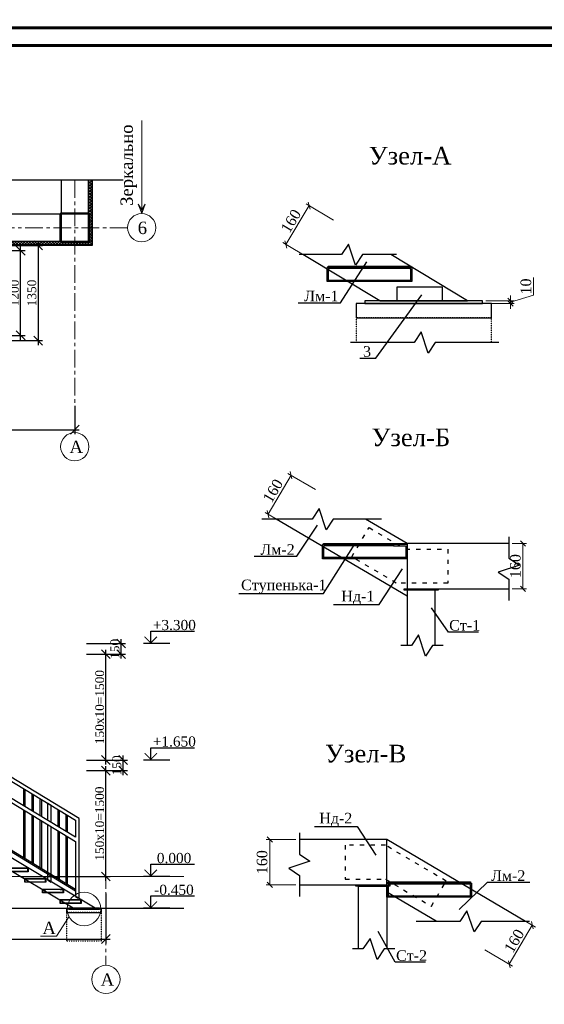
# Model space of a CAD drawing. Header units: millimetres. Extents: x 2063114 to 14983986, y -126020516 to 213791.
# Tile 144 of 256: x 2345631 to 2360492, y -1522663 to -1494772. Entities that reach past the tile are written whole.
import ezdxf
from ezdxf.enums import TextEntityAlignment as Align

# ---------------------------------------------------------------- set-up
doc = ezdxf.new("R2010")
doc.units = ezdxf.units.MM
for name, pattern in [('ACAD_ISO03W100', [30, 12, -18]), ('ACAD_ISO04W100', [30, 24, -3, 0, -3]), ('CENTERX2', [4, 2.5, -0.5, 0.5, -0.5])]:
    doc.linetypes.add(name, pattern=pattern)
doc.layers.get('Defpoints').update_dxf_attribs({"color": 6, "lineweight": 35})
for name, color, linetype, lineweight in [('.', 7, 'Continuous', 15), ('0_Ном._пера__7', 7, 'Continuous', 30), ('KOLONNNA', 1, 'Continuous', 50), ('UTEPLITEL100', 24, 'Continuous', 30), ('АСО-Колонны_Ном._пера__7', 7, 'Continuous', 30), ('АСО-оси', 24, 'CENTERX2', 20), ('АСО-Размеры-цепочки', 7, 'Continuous', 13), ('Фундаменты', 252, 'Continuous', 25)]:
    doc.layers.add(name, color=color, linetype=linetype, lineweight=lineweight)
doc.layers.add('_print', color=6, linetype='Continuous', lineweight=60, plot=False)
doc.layers.add('osi', color=7, linetype='ACAD_ISO04W100', lineweight=13, true_color=0x575757)
doc.layers.add('Размеры', color=28, linetype='Continuous')
doc.styles.add('GENERATED_STYLE_5', font='times.ttf')
doc.styles.add('seviyorum', font='times.ttf')
doc.styles.get("Standard").update_dxf_attribs({"font": 'arial.ttf'})
doc.styles.add('TIMES', font='times.ttf')
doc.styles.add('Times New Roman', font='times.ttf')
doc.styles.add('СГЕНЕРИР_СТИЛЬ_2', font='timesbd.ttf')
doc.dimstyles.new('50', dxfattribs={"dimtxt": 250, "dimasz": 250, "dimexe": 125, "dimexo": 125, "dimgap": 50, "dimtad": 1, "dimdec": 0, "dimlfac": 0.5, "dimtxsty": 'GENERATED_STYLE_5', "dimblk": 'OBLIQUE', "dimcen": 250, "dimdle": 125, "dimadec": 0, "dimazin": 0, "dimtfac": 1, "dimtdec": 0, "dimtmove": 0, "dimatfit": 3, "dimldrblk": 'OPEN90', "dimfxl": 1, "dimarcsym": 0})
doc.dimstyles.new('Sabina 12.5', dxfattribs={"dimtxt": 300, "dimasz": 150, "dimexe": 100, "dimexo": 100, "dimgap": 63, "dimtad": 1, "dimdec": 0, "dimlfac": 0.125, "dimtxsty": 'Times New Roman', "dimblk": 'OBLIQUE', "dimcen": 100, "dimclrd": 256, "dimclre": 256, "dimclrt": 256, "dimadec": 0, "dimazin": 0, "dimtfac": 1, "dimtdec": 0, "dimtmove": 1, "dimatfit": 3, "dimfxl": 800, "dimfxlon": 1, "dimlwd": 13, "dimlwe": 13, "dimarcsym": 0})
pattern_1 = [(135, (2591983.905, -1579843.175), (-40.411153, -40.411153), []), (225, (2591983.905, -1579843.175), (40.411153, -40.411153), [])]

# ---------------------------------------------------------------- blocks, each defined once
blk = doc.blocks.new('380')
at = {"layer": 'KOLONNNA', "color": 0, "ltscale": 100}
blk.add_lwpolyline([(23129924, 18355759), (23130324, 18355759), (23130324, 18355359), (23129924, 18355359)], close=True, dxfattribs=at)
blk = doc.blocks.new('_Oblique')
at = {"color": 0, "linetype": 'ByBlock', "lineweight": -2}
blk.add_line((-0.5, -0.5), (0.5, 0.5), dxfattribs=at)
blk = doc.blocks.new('*D881')
at = {"color": 0, "lineweight": -2, "ltscale": 200, "transparency": 16777216}
for p, q in [((2347191, -1505712), (2347191, -1506512)), ((2334466, -1506387), (2347316, -1506387))]:
    blk.add_line(p, q, dxfattribs=at)
at = {"layer": 'Defpoints', "color": 0, "lineweight": 30, "ltscale": 200, "transparency": 16777216}
for p in [(2347191, -1505587), (2334591, -1506387), (2347191, -1506387)]:
    blk.add_point(p, dxfattribs=at)
at = {"color": 0, "lineweight": -2, "ltscale": 200, "transparency": 16777216, "xscale": 250, "yscale": 250, "zscale": 250, "rotation": 180}
blk.add_blockref('_Oblique', (2334591, -1506387), dxfattribs=at)
at = {"color": 0, "lineweight": -2, "ltscale": 200, "transparency": 16777216, "xscale": 250, "yscale": 250, "zscale": 250}
blk.add_blockref('_Oblique', (2347191, -1506387), dxfattribs=at)
at = {"color": 0, "lineweight": 15, "ltscale": 200, "transparency": 16777216, "insert": (2340891, -1506210), "char_height": 250, "attachment_point": 5, "style": 'GENERATED_STYLE_5'}
blk.add_mtext('6300', dxfattribs=at)
blk = doc.blocks.new('_Open90')
at = {"color": 0, "linetype": 'ByBlock', "lineweight": -2}
for p, q in [((0, 0), (-1, 0)), ((-0.5, 0.5), (0, 0)), ((0, 0), (-0.5, -0.5))]:
    blk.add_line(p, q, dxfattribs=at)
blk = doc.blocks.new('*D872')
at = {"color": 0, "lineweight": -2, "ltscale": 200, "transparency": 16777216}
for p, q in [((2346153, -1501039), (2346153, -1503989)), ((2345116, -1501164), (2346278, -1501164)), ((2345116, -1503864), (2346278, -1503864))]:
    blk.add_line(p, q, dxfattribs=at)
at = {"layer": 'Defpoints', "color": 0, "lineweight": 30, "ltscale": 200, "transparency": 16777216}
for p in [(2344991, -1501164), (2344991, -1503864), (2346153, -1503864)]:
    blk.add_point(p, dxfattribs=at)
at = {"color": 0, "lineweight": -2, "ltscale": 200, "transparency": 16777216, "xscale": 250, "yscale": 250, "zscale": 250}
for p, rotation in [((2346153, -1501164), 90), ((2346153, -1503864), 270)]:
    blk.add_blockref('_Oblique', p, dxfattribs=dict(at, rotation=rotation))
at = {"color": 0, "lineweight": 15, "ltscale": 200, "transparency": 16777216, "insert": (2345976, -1502514), "char_height": 250, "attachment_point": 5, "rotation": 90, "style": 'GENERATED_STYLE_5'}
blk.add_mtext('1350', dxfattribs=at)
blk = doc.blocks.new('*D880')
at = {"layer": 'Defpoints', "color": 0, "lineweight": 30, "transparency": 16777216}
for p in [(2348073, -1519396), (2335873, -1520813), (2348073, -1520813)]:
    blk.add_point(p, dxfattribs=at)
at = {"layer": 'АСО-Размеры-цепочки', "color": 0, "lineweight": -2, "transparency": 16777216}
for p, q in [((2348073, -1519521), (2348073, -1520938)), ((2335748, -1520813), (2348198, -1520813))]:
    blk.add_line(p, q, dxfattribs=at)
at = {"layer": 'АСО-Размеры-цепочки', "color": 0, "lineweight": -2, "transparency": 16777216, "xscale": 250, "yscale": 250, "zscale": 250, "rotation": 180}
blk.add_blockref('_Oblique', (2335873, -1520813), dxfattribs=at)
at = {"layer": 'АСО-Размеры-цепочки', "color": 0, "lineweight": -2, "transparency": 16777216, "xscale": 250, "yscale": 250, "zscale": 250}
blk.add_blockref('_Oblique', (2348073, -1520813), dxfattribs=at)
at = {"layer": 'АСО-Размеры-цепочки', "color": 0, "transparency": 16777216, "insert": (2341973, -1520635), "char_height": 250, "attachment_point": 5, "style": 'GENERATED_STYLE_5'}
blk.add_mtext('6100', dxfattribs=at)
blk = doc.blocks.new('*D885')
at = {"color": 0, "lineweight": -2, "transparency": 16777216}
for p, q in [((2347521, -1516044), (2348198, -1516044)), ((2348073, -1519169), (2348073, -1515919)), ((2345914, -1519044), (2348198, -1519044))]:
    blk.add_line(p, q, dxfattribs=at)
at = {"layer": 'Defpoints', "color": 0, "lineweight": 30, "transparency": 16777216}
for p in [(2347396, -1516044), (2348073, -1516044), (2345789, -1519044)]:
    blk.add_point(p, dxfattribs=at)
at = {"color": 0, "lineweight": -2, "transparency": 16777216, "xscale": 250, "yscale": 250, "zscale": 250}
for p, rotation in [((2348073, -1516044), 90), ((2348073, -1519044), 270)]:
    blk.add_blockref('_Oblique', p, dxfattribs=dict(at, rotation=rotation))
at = {"color": 0, "transparency": 16777216, "insert": (2347896, -1517544), "char_height": 250, "attachment_point": 5, "rotation": 90, "style": 'GENERATED_STYLE_5'}
blk.add_mtext('150х10=1500', dxfattribs=at)
blk = doc.blocks.new('*D886')
at = {"color": 0, "lineweight": -2, "transparency": 16777216}
for p, q in [((2347521, -1515744), (2348685, -1515744)), ((2348560, -1516169), (2348560, -1515619)), ((2347521, -1516044), (2348685, -1516044))]:
    blk.add_line(p, q, dxfattribs=at)
at = {"layer": 'Defpoints', "color": 0, "lineweight": 30, "transparency": 16777216}
for p in [(2347396, -1515744), (2348560, -1515744), (2347396, -1516044)]:
    blk.add_point(p, dxfattribs=at)
at = {"color": 0, "lineweight": -2, "transparency": 16777216, "xscale": 250, "yscale": 250, "zscale": 250}
for p, rotation in [((2348560, -1515744), 90), ((2348560, -1516044), 270)]:
    blk.add_blockref('_Oblique', p, dxfattribs=dict(at, rotation=rotation))
at = {"color": 0, "transparency": 16777216, "insert": (2348383, -1515894), "char_height": 250, "attachment_point": 5, "rotation": 90, "style": 'GENERATED_STYLE_5'}
blk.add_mtext('150', dxfattribs=at)
blk = doc.blocks.new('*D887')
at = {"color": 0, "lineweight": -2, "transparency": 16777216}
for p, q in [((2347521, -1512444), (2348631, -1512444)), ((2348506, -1512869), (2348506, -1512319)), ((2347521, -1512744), (2348631, -1512744))]:
    blk.add_line(p, q, dxfattribs=at)
at = {"layer": 'Defpoints', "color": 0, "lineweight": 30, "transparency": 16777216}
for p in [(2347396, -1512444), (2348506, -1512444), (2347396, -1512744)]:
    blk.add_point(p, dxfattribs=at)
at = {"color": 0, "lineweight": -2, "transparency": 16777216, "xscale": 250, "yscale": 250, "zscale": 250}
for p, rotation in [((2348506, -1512444), 90), ((2348506, -1512744), 270)]:
    blk.add_blockref('_Oblique', p, dxfattribs=dict(at, rotation=rotation))
at = {"color": 0, "transparency": 16777216, "insert": (2348329, -1512594), "char_height": 250, "attachment_point": 5, "rotation": 90, "style": 'GENERATED_STYLE_5'}
blk.add_mtext('150', dxfattribs=at)
blk = doc.blocks.new('*D888')
at = {"color": 0, "lineweight": -2, "transparency": 16777216}
for p, q in [((2347521, -1512744), (2348198, -1512744)), ((2348073, -1515869), (2348073, -1512619)), ((2347521, -1515744), (2348198, -1515744))]:
    blk.add_line(p, q, dxfattribs=at)
at = {"layer": 'Defpoints', "color": 0, "lineweight": 30, "transparency": 16777216}
for p in [(2347396, -1512744), (2348073, -1512744), (2347396, -1515744)]:
    blk.add_point(p, dxfattribs=at)
at = {"color": 0, "lineweight": -2, "transparency": 16777216, "xscale": 250, "yscale": 250, "zscale": 250}
for p, rotation in [((2348073, -1512744), 90), ((2348073, -1515744), 270)]:
    blk.add_blockref('_Oblique', p, dxfattribs=dict(at, rotation=rotation))
at = {"color": 0, "transparency": 16777216, "insert": (2347896, -1514244), "char_height": 250, "attachment_point": 5, "rotation": 90, "style": 'GENERATED_STYLE_5'}
blk.add_mtext('150х10=1500', dxfattribs=at)
blk = doc.blocks.new('*U112')
at = {"color": 0, "linetype": 'ByBlock', "lineweight": -2}
blk.add_line((3, 0), (13.68, 0), dxfattribs=at)
blk.add_lwpolyline([(10.68, 0), (10.68, 5), (-7.04, 5)], dxfattribs=at)
at = {"color": 0, "linetype": 'ByBlock', "lineweight": -2, "const_width": 0.4}
blk.add_lwpolyline([(8.18, 2.78), (10.68, 0.28), (13.18, 2.78)], dxfattribs=at)
at = {"color": 0, "linetype": 'ByBlock', "lineweight": -2, "style": 'seviyorum'}
blk.add_attdef('ОТМЕТКА', text='', height=4.1, dxfattribs=at).set_placement((1.35, 7.5), align=Align.MIDDLE_CENTER)
at = {"color": 0, "linetype": 'ByBlock', "lineweight": -2, "oblique": 15}
blk.add_attdef('НТЕКСТ', text='', height=3, dxfattribs=at).set_placement((-0.57, 2.5), align=Align.MIDDLE_CENTER)
blk = doc.blocks.new('*D891')
at = {"linetype": 'Continuous', "lineweight": 13, "transparency": 16777216}
for p, q in [((2360188, -1502579), (2360188, -1502078)), ((2359536, -1502775), (2360188, -1502579)), ((2359536, -1502735), (2359536, -1502585)), ((2358840, -1502735), (2359636, -1502735)), ((2358840, -1502815), (2359636, -1502815)), ((2359536, -1502735), (2359536, -1502815)), ((2359536, -1502735), (2359536, -1502815)), ((2359536, -1502815), (2359536, -1502965))]:
    blk.add_line(p, q, dxfattribs=at)
at = {"layer": 'Defpoints', "color": 0, "lineweight": 30, "transparency": 16777216}
for p in [(2358740, -1502735), (2358740, -1502815), (2359536, -1502815)]:
    blk.add_point(p, dxfattribs=at)
at = {"lineweight": 13, "transparency": 16777216, "xscale": 150, "yscale": 150, "zscale": 150}
for p, rotation in [((2359536, -1502735), 270), ((2359536, -1502815), 90)]:
    blk.add_blockref('_Oblique', p, dxfattribs=dict(at, rotation=rotation))
at = {"transparency": 16777216, "insert": (2359972, -1502329), "char_height": 300, "attachment_point": 5, "rotation": 90, "style": 'Times New Roman'}
blk.add_mtext('10', dxfattribs=at)
blk = doc.blocks.new('*D1096')
at = {"linetype": 'Continuous', "lineweight": 13, "transparency": 16777216}
for p, q in [((2359586, -1509610), (2359988, -1509610)), ((2359888, -1510890), (2359888, -1509610)), ((2359586, -1510890), (2359988, -1510890))]:
    blk.add_line(p, q, dxfattribs=at)
at = {"layer": 'Defpoints', "color": 0, "lineweight": 30, "transparency": 16777216}
for p in [(2359486, -1509610), (2359888, -1509610), (2359486, -1510890)]:
    blk.add_point(p, dxfattribs=at)
at = {"lineweight": 13, "transparency": 16777216, "xscale": 150, "yscale": 150, "zscale": 150}
for p, rotation in [((2359888, -1509610), 90), ((2359888, -1510890), 270)]:
    blk.add_blockref('_Oblique', p, dxfattribs=dict(at, rotation=rotation))
at = {"transparency": 16777216, "insert": (2359673, -1510250), "char_height": 300, "attachment_point": 5, "rotation": 90, "style": 'Times New Roman'}
blk.add_mtext('160', dxfattribs=at)
blk = doc.blocks.new('*D892')
at = {"linetype": 'Continuous', "lineweight": 13, "transparency": 16777216}
for p, q in [((2353831, -1500040), (2353172, -1501137)), ((2354517, -1500452), (2353745, -1499988)), ((2353858, -1501549), (2353086, -1501086))]:
    blk.add_line(p, q, dxfattribs=at)
at = {"layer": 'Defpoints', "color": 0, "lineweight": 30, "transparency": 16777216}
for p in [(2355455, -1501015), (2353172, -1501137), (2354796, -1502113)]:
    blk.add_point(p, dxfattribs=at)
at = {"lineweight": 13, "transparency": 16777216, "xscale": 150, "yscale": 150, "zscale": 150}
for p, rotation in [((2353831, -1500040), 59.01217567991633), ((2353172, -1501137), 239.0121756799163)]:
    blk.add_blockref('_Oblique', p, dxfattribs=dict(at, rotation=rotation))
at = {"transparency": 16777216, "insert": (2353317, -1500477), "char_height": 300, "attachment_point": 5, "rotation": 59.0122, "style": 'Times New Roman'}
blk.add_mtext('160', dxfattribs=at)
blk = doc.blocks.new('*D1097')
at = {"linetype": 'Continuous', "lineweight": 13, "transparency": 16777216}
for p, q in [((2353453, -1517997), (2352614, -1517997)), ((2352714, -1519277), (2352714, -1517997)), ((2353453, -1519277), (2352614, -1519277))]:
    blk.add_line(p, q, dxfattribs=at)
at = {"layer": 'Defpoints', "color": 0, "lineweight": 30, "transparency": 16777216}
for p in [(2352714, -1517997), (2353553, -1517997), (2353553, -1519277)]:
    blk.add_point(p, dxfattribs=at)
at = {"lineweight": 13, "transparency": 16777216, "xscale": 150, "yscale": 150, "zscale": 150}
for p, rotation in [((2352714, -1517997), 90), ((2352714, -1519277), 270)]:
    blk.add_blockref('_Oblique', p, dxfattribs=dict(at, rotation=rotation))
at = {"transparency": 16777216, "insert": (2352498, -1518637), "char_height": 300, "attachment_point": 5, "rotation": 90, "style": 'Times New Roman'}
blk.add_mtext('160', dxfattribs=at)
blk = doc.blocks.new('*D893')
at = {"linetype": 'Continuous', "lineweight": 13, "transparency": 16777216}
for p, q in [((2359463, -1520018), (2360238, -1520475)), ((2359501, -1521530), (2360152, -1520424)), ((2358811, -1521124), (2359587, -1521581))]:
    blk.add_line(p, q, dxfattribs=at)
at = {"layer": 'Defpoints', "color": 0, "lineweight": 30, "transparency": 16777216}
for p in [(2356687, -1518382), (2356035, -1519488), (2360152, -1520424)]:
    blk.add_point(p, dxfattribs=at)
at = {"lineweight": 13, "transparency": 16777216, "xscale": 150, "yscale": 150, "zscale": 150}
for p, rotation in [((2360152, -1520424), 59.48936510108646), ((2359501, -1521530), 239.4893651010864)]:
    blk.add_blockref('_Oblique', p, dxfattribs=dict(at, rotation=rotation))
at = {"transparency": 16777216, "insert": (2359641, -1520868), "char_height": 300, "attachment_point": 5, "rotation": 59.4894, "style": 'Times New Roman'}
blk.add_mtext('160', dxfattribs=at)
blk = doc.blocks.new('*D889')
at = {"linetype": 'Continuous', "lineweight": 13, "transparency": 16777216}
for p, q in [((2353317, -1507675), (2352666, -1508781)), ((2354007, -1508081), (2353231, -1507624)), ((2353355, -1509187), (2352580, -1508730))]:
    blk.add_line(p, q, dxfattribs=at)
at = {"layer": 'Defpoints', "color": 0, "lineweight": 30, "transparency": 16777216}
for p in [(2352666, -1508781), (2356503, -1509552), (2355851, -1510658)]:
    blk.add_point(p, dxfattribs=at)
at = {"lineweight": 13, "transparency": 16777216, "xscale": 150, "yscale": 150, "zscale": 150}
for p, rotation in [((2353317, -1507675), 59.48936502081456), ((2352666, -1508781), 239.4893650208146)]:
    blk.add_blockref('_Oblique', p, dxfattribs=dict(at, rotation=rotation))
at = {"transparency": 16777216, "insert": (2352806, -1508119), "char_height": 300, "attachment_point": 5, "rotation": 59.4894, "style": 'Times New Roman'}
blk.add_mtext('160', dxfattribs=at)
blk = doc.blocks.new('*D1111')
at = {"color": 0, "lineweight": -2, "ltscale": 200, "transparency": 16777216}
for p, q in [((2345110, -1501314), (2345783, -1501314)), ((2345658, -1503839), (2345658, -1501189)), ((2345110, -1503714), (2345783, -1503714))]:
    blk.add_line(p, q, dxfattribs=at)
at = {"layer": 'Defpoints', "color": 0, "lineweight": 30, "ltscale": 200, "transparency": 16777216}
for p in [(2344985, -1501314), (2345658, -1501314), (2344985, -1503714)]:
    blk.add_point(p, dxfattribs=at)
at = {"color": 0, "lineweight": -2, "ltscale": 200, "transparency": 16777216, "xscale": 250, "yscale": 250, "zscale": 250}
for p, rotation in [((2345658, -1501314), 90), ((2345658, -1503714), 270)]:
    blk.add_blockref('_Oblique', p, dxfattribs=dict(at, rotation=rotation))
at = {"color": 0, "lineweight": 15, "ltscale": 200, "transparency": 16777216, "insert": (2345481, -1502514), "char_height": 250, "attachment_point": 5, "rotation": 90, "style": 'GENERATED_STYLE_5'}
blk.add_mtext('1200', dxfattribs=at)
blk = doc.blocks.new('*U1590')
at = {"color": 0, "ltscale": 25}
blk.add_lwpolyline([(-59400, 42000), (0, 42000), (0, 0), (-59400, 0)], close=True, dxfattribs=at)
at = {"color": 0, "lineweight": 60, "ltscale": 25}
blk.add_lwpolyline([(-57400, 41500), (-500, 41500), (-500, 500), (-57400, 500)], close=True, dxfattribs=at)

msp = doc.modelspace()

# ---------------------------------------------------------------- hatches: boundary and pattern name
at = {"layer": '.', "lineweight": 9}
h = msp.add_hatch(dxfattribs=at)
h.set_pattern_fill('ANSI37', color=183, scale=18, angle=90)
h.set_pattern_definition(pattern_1)
h.paths.add_polyline_path([(2347570.56576, -1500263.56882), (2347590.56576, -1500263.56882), (2347590.56576, -1500663.56882), (2347670.56576, -1500663.56882), (2347670.56576, -1499321.71138), (2347570.56576, -1499321.71138)])
h = msp.add_hatch(dxfattribs=at)
h.set_pattern_fill('ANSI37', color=183, scale=18, angle=90)
h.set_pattern_definition(pattern_1)
h.paths.add_polyline_path([(2347590.56576, -1501063.56882), (2347190.56576, -1501063.56882), (2347190.56576, -1501143.56882), (2347670.56576, -1501143.56882), (2347670.56576, -1500663.56882), (2347590.56576, -1500663.56882)])
h = msp.add_hatch(dxfattribs=at)
h.set_pattern_fill('ANSI37', color=183, scale=18, angle=90)
h.set_pattern_definition(pattern_1)
h.paths.add_polyline_path([(2331450.56576, -1501043.56882), (2334970.56576, -1501043.56882), (2346810.56576, -1501043.56882), (2347190.56576, -1501043.56882), (2347190.56576, -1501143.56882), (2331450.56576, -1501143.56882)])

# ---------------------------------------------------------------- linework, layer by layer
at = {"color": 0, "lineweight": 0}
for p, q in [((2349086.40876, -1500264.632), (2349086.40876, -1497625.30654)), ((2349086.40876, -1500264.632), (2348987.93916, -1499995.77802)), ((2348987.93916, -1499995.77802), (2349086.40876, -1500157.21823)), ((2349086.40876, -1500264.632), (2349184.87836, -1499995.77802)), ((2349184.87836, -1499995.77802), (2349086.40876, -1500157.21823))]:
    msp.add_line(p, q, dxfattribs=at)
at = {"lineweight": 30}
for p, q in [((2355832.76891, -1502735.01921), (2353654.69795, -1501426.93202)), ((2358318.90138, -1502735.01921), (2356140.83043, -1501426.93202)), ((2356604.18727, -1511102.8381), (2352897.05052, -1508918.27537)), ((2356604.18727, -1509609.73797), (2355430.79621, -1508918.27537)), ((2347766.3488, -1519943.52815), (2340773.00913, -1515743.52815)), ((2347144.81568, -1519943.52815), (2340773.00913, -1516116.80318)), ((2359962.89541, -1520312.62283), (2356032.82538, -1517996.68871)), ((2357430.88178, -1520311.62283), (2356032.82538, -1519487.76817))]:
    msp.add_line(p, q, dxfattribs=at)
for p, q in [((2355832.76891, -1502735.01921), (2358318.90138, -1502735.01921)), ((2359486.43079, -1509609.73797), (2356604.18727, -1509609.73797)), ((2359486.43079, -1509609.73797), (2356604.18727, -1509609.73797)), ((2356032.82538, -1517996.68871), (2353552.82538, -1517996.68871)), ((2345646.2429, -1519043.52815), (2346267.77601, -1519043.52815))]:
    msp.add_line(p, q)
at = {"color": 252, "lineweight": 25}
for p, q in [((2340722.93256, -1515459.93883), (2347214.93256, -1519399.65273)), ((2340722.93256, -1515506.72815), (2347214.93256, -1519446.44204)), ((2345749.23065, -1517042.5857), (2345749.23065, -1516556.97097)), ((2345789.23065, -1517066.74549), (2345789.23065, -1516581.24524)), ((2345982.3797, -1517183.40649), (2345982.3797, -1516698.45904)), ((2346022.3797, -1517207.56628), (2346022.3797, -1516722.73331)), ((2346215.52874, -1517324.22729), (2346215.52874, -1516839.27983)), ((2346255.52874, -1517348.38708), (2346255.52874, -1516863.5541)), ((2345749.23065, -1518510.18166), (2345749.23065, -1517156.97097)), ((2345789.23065, -1518534.45593), (2345789.23065, -1517181.24524)), ((2346716.08161, -1517626.55858), (2346716.08161, -1517140.27658)), ((2346756.08161, -1517650.71837), (2346756.08161, -1517164.55085)), ((2345982.3797, -1518651.66972), (2345982.3797, -1517298.45904)), ((2346022.3797, -1518675.94399), (2346022.3797, -1517322.73331)), ((2346215.52874, -1518792.49052), (2346215.52874, -1517439.27983)), ((2346255.52874, -1518816.76479), (2346255.52874, -1517463.5541)), ((2346949.23065, -1517767.37937), (2346949.23065, -1517281.76465)), ((2346989.23065, -1517791.53916), (2346989.23065, -1517306.03892)), ((2346716.08161, -1519093.48726), (2346716.08161, -1517740.27658)), ((2346756.08161, -1519117.76153), (2346756.08161, -1517764.55085)), ((2346949.23065, -1519234.97533), (2346949.23065, -1517881.76465)), ((2346989.23065, -1519259.2496), (2346989.23065, -1517906.03892))]:
    msp.add_line(p, q, dxfattribs=at)
at = {"color": 0, "ltscale": 100}
for points in [[(2331430.56576, -1501043.56882), (2331430.56576, -1501163.56882), (2347690.56576, -1501163.56882), (2347690.56576, -1499321.71138)], [(2347570.56576, -1499321.71138), (2347570.56576, -1500283.56882), (2346810.56576, -1500283.56882), (2346810.56576, -1499321.71138)]]:
    msp.add_lwpolyline(points, dxfattribs=at)
msp.add_lwpolyline([(2346810.56576, -1501043.56882), (2346810.56576, -1500283.56882), (2334970.56576, -1500283.56882), (2334970.56576, -1501043.56882)], close=True, dxfattribs=at)
for points in [[(2356304.77973, -1501426.93202), (2355343.86702, -1501426.93202), (2355143.86702, -1501726.93202), (2354943.86702, -1501126.93202), (2354743.86702, -1501426.93202), (2353543.53004, -1501426.93202)], [(2353515.15507, -1502791.87376), (2354721.70753, -1502791.87376), (2355466.78487, -1501631.09569)], [(2356372.14009, -1501819.81921), (2354708.14009, -1501819.81921)], [(2356708.14009, -1502155.81921), (2354372.14009, -1502155.81921)], [(2356740.14009, -1502187.81921), (2354340.14009, -1502187.81921)], [(2355264.89315, -1504363.604), (2355718.71844, -1504363.604), (2357018.91435, -1502567.29332)], [(2359202.06047, -1503914.14815), (2357402.06047, -1503914.14813), (2357202.06046, -1504214.14812), (2357002.06047, -1503614.14812), (2356802.06047, -1503914.14812), (2355002.06047, -1503914.14809)], [(2355882.24934, -1508918.27537), (2354514.60525, -1508918.27537), (2354314.60525, -1509218.27537), (2354114.60525, -1508618.27537), (2353914.60525, -1508918.27537), (2352493.33119, -1508918.27537)], [(2352276.18107, -1509970.92302), (2353482.73353, -1509970.92302), (2354063.59054, -1509094.5829)], [(2351842.4207, -1511021.42895), (2354240.12038, -1511021.42895), (2355130.06235, -1509609.73797)], [(2356236.18727, -1509673.73797), (2354572.18727, -1509673.73797)], [(2359486.43079, -1509422.63849), (2359486.43079, -1510022.63849), (2359786.43079, -1510222.63849), (2359186.43079, -1510422.63849), (2359486.43079, -1510622.63849), (2359486.43079, -1511222.63849)], [(2356604.18727, -1510041.73797), (2354204.18727, -1510041.73797)], [(2356572.18727, -1510009.73797), (2354236.18727, -1510009.73797)], [(2354519.10818, -1511333.81815), (2355815.92441, -1511333.81815), (2356473.35201, -1510324.85388)], [(2358626.94517, -1512118.24293), (2357775.49989, -1512118.24293), (2357292.22646, -1511429.8781)], [(2357627.5314, -1512499.48313), (2357327.5314, -1512499.48313), (2357127.5314, -1512799.48313), (2356927.5314, -1512199.48313), (2356727.5314, -1512499.48313), (2356427.5314, -1512499.48313)], [(2353986.30427, -1517622.7872), (2355191.41251, -1517622.7872), (2355717.0476, -1518441.80593)], [(2353552.82538, -1517809.58923), (2353552.82538, -1518409.58923), (2353852.82538, -1518609.58923), (2353252.82538, -1518809.58923), (2353552.82538, -1519009.58923), (2353552.82538, -1519609.58923)], [(2345781.08569, -1518814.72815), (2345365.08569, -1518814.72815)], [(2345873.08569, -1518906.72815), (2345273.08569, -1518906.72815)], [(2345865.08569, -1518898.72815), (2345281.08569, -1518898.72815)], [(2346281.08569, -1519114.72815), (2345865.08569, -1519114.72815)], [(2346373.08569, -1519206.72815), (2345773.08569, -1519206.72815)], [(2346365.08569, -1519198.72815), (2345781.08569, -1519198.72815)], [(2346781.08569, -1519414.72815), (2346365.08569, -1519414.72815)], [(2358064.82538, -1519260.68871), (2356400.82538, -1519260.68871)], [(2360078.73372, -1519209.61272), (2358873.79305, -1519209.61272), (2358081.57751, -1519977.32335)], [(2346873.08569, -1519506.72815), (2346273.08569, -1519506.72815)], [(2346865.08569, -1519498.72815), (2346281.08569, -1519498.72815)], [(2347281.08569, -1519714.72815), (2346865.08569, -1519714.72815)], [(2358432.82538, -1519628.68871), (2356032.82538, -1519628.68871)], [(2358400.82538, -1519596.68871), (2356064.82538, -1519596.68871)], [(2347373.08569, -1519806.72815), (2346773.08569, -1519806.72815)], [(2347365.08569, -1519798.72815), (2346781.08569, -1519798.72815)], [(2360068.16549, -1520312.62283), (2358700.52141, -1520312.62283), (2358500.52141, -1520612.62283), (2358300.52141, -1520012.62283), (2358100.52141, -1520312.62283), (2356861.76144, -1520312.62283)], [(2356254.82218, -1521094.95107), (2355954.82218, -1521094.95107), (2355754.82218, -1521394.95107), (2355554.82218, -1520794.95107), (2355354.82218, -1521094.95107), (2355054.82218, -1521094.95107)], [(2357122.78053, -1521472.3859), (2356271.33525, -1521472.3859), (2355788.06182, -1520597.96802)]]:
    msp.add_lwpolyline(points)
for points in [[(2356320.01668, -1502735.01921), (2356320.01668, -1502335.01921), (2357600.01668, -1502335.01921), (2357600.01668, -1502735.01921)], [(2358739.83514, -1502735.01921), (2355411.83514, -1502735.01921), (2355411.83514, -1502815.01921), (2358739.83514, -1502815.01921)], [(2356524.18727, -1510889.73797), (2357484.18727, -1510889.73797), (2357484.18727, -1510929.73797), (2356524.18727, -1510929.73797)], [(2355152.82538, -1519276.68871), (2356112.82538, -1519276.68871), (2356112.82538, -1519316.68871), (2355152.82538, -1519316.68871)], [(2347891.58224, -1519943.52815), (2347019.58224, -1519943.52815), (2347019.58224, -1519963.52815), (2347891.58224, -1519963.52815)]]:
    msp.add_lwpolyline(points, close=True)
at = {"lineweight": 30}
for points in [[(2358991.39489, -1502815.01921), (2355160.27543, -1502815.01921), (2355160.2754, -1503215.0192), (2358991.39486, -1503215.0192)], [(2347952.47218, -1519963.52815), (2346954.69231, -1519963.52815), (2346954.69231, -1520063.52815), (2347952.47217, -1520063.52815)]]:
    msp.add_lwpolyline(points, close=True, dxfattribs=at)
at = {"linetype": 'ACAD_ISO03W100', "ltscale": 0.1}
msp.add_lwpolyline([(2358991.39485, -1503914.14815), (2358991.39485, -1503215.0192), (2355160.27541, -1503215.0192), (2355160.27541, -1503914.14809)], dxfattribs=at)
at = {"linetype": 'ACAD_ISO03W100', "ltscale": 10}
for points in [[(2357760.55091, -1509769.73797), (2357760.55091, -1510729.73797), (2356298.73273, -1510729.73797), (2355039.36114, -1509987.60828), (2355526.74575, -1509160.53135), (2356560.55091, -1509769.73797)], [(2357712.19761, -1519172.03306), (2355989.18901, -1518156.68871), (2354851.66258, -1518156.68871), (2354851.66258, -1519116.68871), (2355989.18901, -1519116.68871), (2357292.29702, -1519884.59164)]]:
    msp.add_lwpolyline(points, close=True, dxfattribs=at)
at = {"lineweight": 30}
for points in [[(2359486.43079, -1509609.73797), (2356604.18727, -1509609.73797), (2356604.18727, -1510889.73797), (2359486.43079, -1510889.73797)], [(2357404.18727, -1512499.48313), (2357404.18727, -1510929.73797), (2356604.18727, -1510929.73797), (2356604.18727, -1512499.48313)], [(2353552.82538, -1519276.68871), (2356032.82538, -1519276.68871), (2356032.82538, -1517996.68871), (2353552.82538, -1517996.68871)], [(2355232.82538, -1521094.95107), (2355232.82538, -1519316.68871), (2356032.82538, -1519316.68871), (2356032.82538, -1521094.95107)], [(2323107.29671, -1519943.52815), (2350283.03063, -1519943.52815)]]:
    msp.add_lwpolyline(points, dxfattribs=at)
at = {"lineweight": 25}
for points in [[(2340722.93256, -1514106.72815), (2347214.93256, -1518046.44204), (2347214.93256, -1519611.79188), (2347267.77601, -1519643.52815), (2347314.93256, -1519643.52815), (2347314.93256, -1517400.27098), (2340734.23132, -1513406.72815), (2338673.00913, -1513406.72815)], [(2340722.93256, -1513506.72815), (2347214.93256, -1517446.44204), (2347214.93256, -1517927.86193), (2340722.93256, -1514006.72815)], [(2346522.93256, -1517509.89758), (2346522.93256, -1517023.06278), (2346422.93256, -1516962.37711), (2346422.93256, -1517449.4981)], [(2346422.93256, -1517562.37711), (2346422.93256, -1519140.8187), (2346522.93256, -1519200.87584), (2346522.93256, -1517623.06278)]]:
    msp.add_lwpolyline(points, dxfattribs=at)
at = {"lineweight": 15}
msp.add_lwpolyline([(2323107.29671, -1519043.52815), (2350283.03063, -1519043.52815)], dxfattribs=at)
at = {"linetype": 'ACAD_ISO03W100', "ltscale": 0.1}
msp.add_lwpolyline([(2347952.47217, -1520063.52815), (2346952.69231, -1520063.52815), (2346952.69231, -1520863.52821), (2347952.47217, -1520863.52821)], close=True, dxfattribs=at)
at = {"layer": '_print', "ltscale": 100}
for points in [[(2379792.08613, -1495001.43901), (2320392.08613, -1495001.43901), (2320392.08613, -1453001.43901), (2379792.08613, -1453001.43901)], [(2379792.08613, -1537001.43901), (2320392.08613, -1537001.43901), (2320392.08613, -1495001.43901), (2379792.08613, -1495001.43901)]]:
    msp.add_lwpolyline(points, close=True, dxfattribs=at)
at = {"layer": 'osi', "color": 0, "linetype": 'ByBlock', "ltscale": 5}
for centre in [(2349086.40876, -1500664.632), (2347190.56576, -1506867.54283), (2348073.08569, -1521956.76109)]:
    msp.add_circle(centre, 400, dxfattribs=at)
at = {"layer": 'UTEPLITEL100', "color": 0, "lineweight": 0, "ltscale": 100}
msp.add_lwpolyline([(2347670.56576, -1499321.71138), (2347670.56576, -1501143.56882), (2331450.56576, -1501143.56882), (2331450.56576, -1501043.56882)], dxfattribs=at)
at = {"layer": 'АСО-Колонны_Ном._пера__7', "linetype": 'Continuous'}
for points in [[(2354740.14009, -1501787.81921, -0.4142135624), (2354708.14009, -1501819.81921), (2354404.14009, -1501819.81921, 0.4142135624), (2354372.14009, -1501851.81921), (2354372.14009, -1502155.81921, -0.4142135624), (2354340.14009, -1502187.81921), (2354340.14009, -1501787.81921)], [(2356740.14009, -1502187.81921, -0.4142135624), (2356708.14009, -1502155.81921), (2356708.14009, -1501851.81921, 0.4142135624), (2356676.14009, -1501819.81921), (2356372.14009, -1501819.81921, -0.4142135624), (2356340.14009, -1501787.81921), (2356740.14009, -1501787.81921)], [(2354604.18727, -1509641.73797, -0.4142135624), (2354572.18727, -1509673.73797), (2354268.18727, -1509673.73797, 0.4142135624), (2354236.18727, -1509705.73797), (2354236.18727, -1510009.73797, -0.4142135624), (2354204.18727, -1510041.73797), (2354204.18727, -1509641.73797)], [(2356204.18727, -1509641.73797, 0.4142135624), (2356236.18727, -1509673.73797), (2356540.18727, -1509673.73797, -0.4142135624), (2356572.18727, -1509705.73797), (2356572.18727, -1510009.73797, 0.4142135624), (2356604.18727, -1510041.73797), (2356604.18727, -1509641.73797)], [(2345873.08569, -1518906.72815, -0.4142135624), (2345865.08569, -1518898.72815), (2345865.08569, -1518822.72815, 0.4142135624), (2345857.08569, -1518814.72815), (2345781.08569, -1518814.72815, -0.4142135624), (2345773.08569, -1518806.72815), (2345873.08569, -1518806.72815)], [(2345873.08569, -1519106.72815, -0.4142135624), (2345865.08569, -1519114.72815), (2345789.08569, -1519114.72815, 0.4142135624), (2345781.08569, -1519122.72815), (2345781.08569, -1519198.72815, -0.4142135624), (2345773.08569, -1519206.72815), (2345773.08569, -1519106.72815)], [(2346373.08569, -1519206.72815, -0.4142135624), (2346365.08569, -1519198.72815), (2346365.08569, -1519122.72815, 0.4142135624), (2346357.08569, -1519114.72815), (2346281.08569, -1519114.72815, -0.4142135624), (2346273.08569, -1519106.72815), (2346373.08569, -1519106.72815)], [(2346373.08569, -1519406.72815, -0.4142135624), (2346365.08569, -1519414.72815), (2346289.08569, -1519414.72815, 0.4142135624), (2346281.08569, -1519422.72815), (2346281.08569, -1519498.72815, -0.4142135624), (2346273.08569, -1519506.72815), (2346273.08569, -1519406.72815)], [(2346873.08569, -1519506.72815, -0.4142135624), (2346865.08569, -1519498.72815), (2346865.08569, -1519422.72815, 0.4142135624), (2346857.08569, -1519414.72815), (2346781.08569, -1519414.72815, -0.4142135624), (2346773.08569, -1519406.72815), (2346873.08569, -1519406.72815)], [(2356432.82538, -1519228.68871, -0.4142135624), (2356400.82538, -1519260.68871), (2356096.82538, -1519260.68871, 0.4142135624), (2356064.82538, -1519292.68871), (2356064.82538, -1519596.68871, -0.4142135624), (2356032.82538, -1519628.68871), (2356032.82538, -1519228.68871)], [(2358432.82538, -1519628.68871, -0.4142135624), (2358400.82538, -1519596.68871), (2358400.82538, -1519292.68871, 0.4142135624), (2358368.82538, -1519260.68871), (2358064.82538, -1519260.68871, -0.4142135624), (2358032.82538, -1519228.68871), (2358432.82538, -1519228.68871)], [(2346873.08569, -1519706.72815, -0.4142135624), (2346865.08569, -1519714.72815), (2346789.08569, -1519714.72815, 0.4142135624), (2346781.08569, -1519722.72815), (2346781.08569, -1519798.72815, -0.4142135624), (2346773.08569, -1519806.72815), (2346773.08569, -1519706.72815)], [(2347373.08569, -1519806.72815, -0.4142135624), (2347365.08569, -1519798.72815), (2347365.08569, -1519722.72815, 0.4142135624), (2347357.08569, -1519714.72815), (2347281.08569, -1519714.72815, -0.4142135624), (2347273.08569, -1519706.72815), (2347373.08569, -1519706.72815)]]:
    msp.add_lwpolyline(points, format="xyb", close=True, dxfattribs=at)
for points in [[(2354372.14009, -1501787.81921), (2354372.14009, -1501755.81921), (2356708.14009, -1501755.81921), (2356708.14009, -1501787.81921), (2354372.14009, -1501787.81921)], [(2354236.18727, -1509641.73797), (2354236.18727, -1509609.73797), (2356572.18727, -1509609.73797), (2356572.18727, -1509641.73797), (2354236.18727, -1509641.73797)], [(2345281.08569, -1518806.72815), (2345281.08569, -1518798.72815), (2345865.08569, -1518798.72815), (2345865.08569, -1518806.72815), (2345281.08569, -1518806.72815)], [(2345781.08569, -1519106.72815), (2345781.08569, -1519098.72815), (2346365.08569, -1519098.72815), (2346365.08569, -1519106.72815), (2345781.08569, -1519106.72815)], [(2346281.08569, -1519406.72815), (2346281.08569, -1519398.72815), (2346865.08569, -1519398.72815), (2346865.08569, -1519406.72815), (2346281.08569, -1519406.72815)], [(2356064.82538, -1519228.68871), (2356064.82538, -1519196.68871), (2358400.82538, -1519196.68871), (2358400.82538, -1519228.68871), (2356064.82538, -1519228.68871)], [(2346781.08569, -1519706.72815), (2346781.08569, -1519698.72815), (2347365.08569, -1519698.72815), (2347365.08569, -1519706.72815), (2346781.08569, -1519706.72815)]]:
    msp.add_lwpolyline(points, dxfattribs=at)
at = {"layer": 'АСО-оси', "lineweight": 15, "ltscale": 200}
for p, q in [((2347190.56576, -1499321.71138), (2347190.56576, -1505767.54283)), ((2348686.41017, -1500663.56882), (2323586.37482, -1500663.56882))]:
    msp.add_line(p, q, dxfattribs=at)
at = {"layer": 'АСО-оси', "color": 1, "lineweight": 15, "ltscale": 200}
msp.add_line((2348073.08569, -1516487.09703), (2348073.08569, -1521556.76109), dxfattribs=at)
at = {"layer": 'Размеры'}
msp.add_lwpolyline([(2348559.57389, -1499321.71138), (2336149.82331, -1499321.71138), (2335949.82331, -1499621.71138), (2335749.82331, -1499021.71138), (2335549.82331, -1499321.71138), (2323429.19159, -1499321.71138)], dxfattribs=at)
at = {"layer": 'Фундаменты', "color": 7, "linetype": 'Continuous', "lineweight": 20}
msp.add_lwpolyline([(2347035.24498, -1520180.01845), (2346675.84598, -1520728.37059), (2346217.38508, -1520728.37059)], dxfattribs=at)
msp.add_circle((2347453.58228, -1519963.52815), 474.34782, dxfattribs=at)

# ---------------------------------------------------------------- block references
for p in [(2379792.08613, -1495001.43901), (2379792.08613, -1537001.43901)]:
    msp.add_blockref('*U1590', p)
at = {"color": 0, "xscale": -2, "yscale": 2, "zscale": 2, "rotation": 270}
msp.add_blockref('380', (-34363928.07201, -47760911.55802), dxfattribs=at)
at = {"color": 0, "ltscale": 100}
ref = msp.add_blockref('*U112', (2350092.72141, -1512443.52815), dxfattribs=dict(at, xscale=-70, yscale=70, zscale=70))
ref.add_attrib('ОТМЕТКА', '+3.300', dxfattribs={"color": 0, "linetype": 'ByBlock', "lineweight": -2, "height": 287, "style": 'seviyorum'}).set_placement((2350011.41757, -1511918.52815), align=Align.MIDDLE_CENTER)
ref = msp.add_blockref('*U112', (2350092.72141, -1515743.52815), dxfattribs=dict(at, xscale=-70, yscale=70, zscale=70))
ref.add_attrib('ОТМЕТКА', '+1.650', dxfattribs={"color": 0, "linetype": 'ByBlock', "lineweight": -2, "height": 287, "style": 'seviyorum'}).set_placement((2350011.41757, -1515218.52815), align=Align.MIDDLE_CENTER)
ref = msp.add_blockref('*U112', (2350092.72141, -1519043.52815), dxfattribs=dict(at, xscale=-70, yscale=70, zscale=70))
ref.add_attrib('ОТМЕТКА', '0.000', dxfattribs={"color": 0, "linetype": 'ByBlock', "lineweight": -2, "height": 287, "style": 'seviyorum'}).set_placement((2350003.76148, -1518518.52815), align=Align.MIDDLE_CENTER)
ref = msp.add_blockref('*U112', (2350092.72141, -1519943.52815), dxfattribs=dict(at, xscale=-70, yscale=70, zscale=70))
ref.add_attrib('ОТМЕТКА', '-0.450', dxfattribs={"color": 0, "linetype": 'ByBlock', "lineweight": -2, "height": 287, "style": 'seviyorum'}).set_placement((2350001.89919, -1519418.52815), align=Align.MIDDLE_CENTER)

# ---------------------------------------------------------------- texts
at = {"color": 0, "style": 'Times New Roman'}
msp.add_text('Зеркально', height=350, rotation=90, dxfattribs=at).set_placement((2348836.23233, -1497740.22998), align=Align.RIGHT)
at = {"color": 0, "linetype": 'Continuous', "ltscale": 100, "style": 'TIMES'}
msp.add_text('А', height=350, dxfattribs=at).set_placement((2346465.17924, -1520673.79281), align=Align.CENTER)
at = {"color": 0, "lineweight": 25, "char_height": 300, "attachment_point": 5, "style": 'TIMES'}
for s, insert in [('{\\fTimes New Roman|b0|i0|c204|p22;\\C256;Лм}-1', (2354174.56879, -1502602.19907)), ('{\\fTimes New Roman|b0|i0|c0|p22;\\C256;3}', (2355470.48158, -1504173.92931)), ('{\\fTimes New Roman|b0|i0|c204|p22;\\C256;Лм}-2', (2352935.59478, -1509781.24833)), ('{\\fTimes New Roman|b0|i0|c204|p22;\\C256;Ступенька}-1', (2353111.25815, -1510831.75426)), ('{\\fTimes New Roman|b0|i0|c204|p22;\\C256;Нд}-1', (2355209.41382, -1511144.14346)), ('Ст-1', (2358235.55005, -1511928.56824)), ('{\\fTimes New Roman|b0|i0|c204|p22;\\C256;Нд}-2', (2354584.90192, -1517433.11251)), ('{\\fTimes New Roman|b0|i0|c204|p22;\\C256;Лм}-2', (2359469.442, -1519019.93803)), ('Ст-2', (2356731.38541, -1521282.71121))]:
    msp.add_mtext(s, dxfattribs=dict(at, insert=insert))
at = {"layer": '0_Ном._пера__7', "linetype": 'Continuous', "char_height": 500, "attachment_point": 5, "style": 'СГЕНЕРИР_СТИЛЬ_2'}
for s, insert in [('{\\fTimes New Roman|b0|i0|c204|p22;Узел-А}', (2356688.61217, -1498628.55258)), ('{\\fTimes New Roman|b0|i0|c204|p22;Узел-Б}', (2356712.09212, -1506608.223)), ('{\\fTimes New Roman|b0|i0|c204|p22;Узел-В}', (2355430.51496, -1515565.04551))]:
    msp.add_mtext(s, dxfattribs=dict(at, insert=insert))
at = {"layer": 'osi', "color": 0, "linetype": 'ByBlock', "ltscale": 5, "style": 'seviyorum'}
for s, p in [('6', (2348976.17241, -1500845.10501)), ('А', (2347041.72178, -1507048.27628)), ('А', (2347924.24171, -1522137.49454))]:
    msp.add_text(s, height=350, rotation=0.38648597, dxfattribs=at).set_placement(p)

# ---------------------------------------------------------------- dimensions: what is measured, and where the dimension line sits
for p1, p2, distance, picture, middle in [((2355455.38829, -1501015.27506), (2354796.37273, -1502112.58927), -1894.79077, '*D892', (2353316.69544, -1500477.3873)), ((2356502.72761, -1509552.3149), (2355851.16629, -1510657.97716), -3697.28432, '*D889', (2352805.86425, -1508118.58364)), ((2356035.05743, -1519487.92282), (2356686.75029, -1518382.03732), -4022.4101, '*D893', (2359640.60762, -1520867.6933))]:
    dim = msp.add_aligned_dim(p1=p1, p2=p2, distance=distance, dimstyle='Sabina 12.5')
    dim.commit()
    dim.dimension.update_dxf_attribs({"geometry": picture, "text_midpoint": middle})
at = {"color": 1, "lineweight": 15, "ltscale": 200}
for base, p1, p2, picture, middle in [((2346153.39629, -1503863.56882), (2344990.87426, -1501163.56882), (2344990.87426, -1503863.56882), '*D872', (2345976.23335, -1502513.56882)), ((2345658.40343, -1501313.56882), (2344985.33265, -1503713.56882), (2344985.33265, -1501313.56882), '*D1111', (2345481.24049, -1502513.56882))]:
    dim = msp.add_linear_dim(base=base, p1=p1, p2=p2, angle=90, dimstyle='50', dxfattribs=at)
    dim.commit()
    dim.dimension.update_dxf_attribs({"geometry": picture, "text_midpoint": middle})
for base, p1, p2, picture, middle in [((2359535.54258, -1502815.01921), (2358739.83514, -1502735.01921), (2358739.83514, -1502815.01921), '*D891', (2359972.23364, -1502516.33323)), ((2359888.14062, -1509609.73797), (2359486.43079, -1510889.73797), (2359486.43079, -1509609.73797), '*D1096', (2359672.54509, -1510249.73797)), ((2352713.76898, -1517996.68871), (2353552.82538, -1519276.68871), (2353552.82538, -1517996.68871), '*D1097', (2352498.17345, -1518636.68871))]:
    dim = msp.add_linear_dim(base=base, p1=p1, p2=p2, angle=90, dimstyle='Sabina 12.5')
    dim.commit()
    dim.dimension.update_dxf_attribs({"geometry": picture, "text_midpoint": middle})
dim = msp.add_linear_dim(base=(2347190.56576, -1506387.16556), p1=(2334590.56576, -1506387.16556), p2=(2347190.56576, -1505587.16556), dimstyle='50', dxfattribs=at)
dim.commit()
dim.dimension.update_dxf_attribs({"geometry": '*D881', "text_midpoint": (2340890.56576, -1506210.00262)})
for base, p1, p2, picture, middle in [((2348505.77675, -1512443.52815), (2347395.74442, -1512743.52815), (2347395.74442, -1512443.52815), '*D887', (2348505.77675, -1512593.52815)), ((2348560.1115, -1515743.52815), (2347395.74442, -1516043.52815), (2347395.74442, -1515743.52815), '*D886', (2348560.1115, -1515893.52815))]:
    dim = msp.add_linear_dim(base=base, p1=p1, p2=p2, angle=90, dimstyle='50')
    dim.commit()
    dim.dimension.update_dxf_attribs({"geometry": picture, "text_midpoint": middle, "dimtype": 160})
for base, p1, p2, picture, middle in [((2348073.08569, -1512743.52815), (2347395.74442, -1515743.52815), (2347395.74442, -1512743.52815), '*D888', (2347895.92275, -1514243.52815)), ((2348073.08569, -1516043.52815), (2345789.35221, -1519043.52815), (2347395.74442, -1516043.52815), '*D885', (2347895.92275, -1517543.52815))]:
    dim = msp.add_linear_dim(base=base, p1=p1, p2=p2, angle=90, text='150х10=<>', dimstyle='50')
    dim.commit()
    dim.dimension.update_dxf_attribs({"geometry": picture, "text_midpoint": middle})
at = {"layer": 'АСО-Размеры-цепочки'}
dim = msp.add_linear_dim(base=(2348073.08569, -1520812.53859), p1=(2335873.00913, -1520812.53859), p2=(2348073.08569, -1519396.31951), dimstyle='50', dxfattribs=at)
dim.commit()
dim.dimension.update_dxf_attribs({"geometry": '*D880', "text_midpoint": (2341973.04741, -1520635.37565)})

doc.saveas('drawing.dxf')
